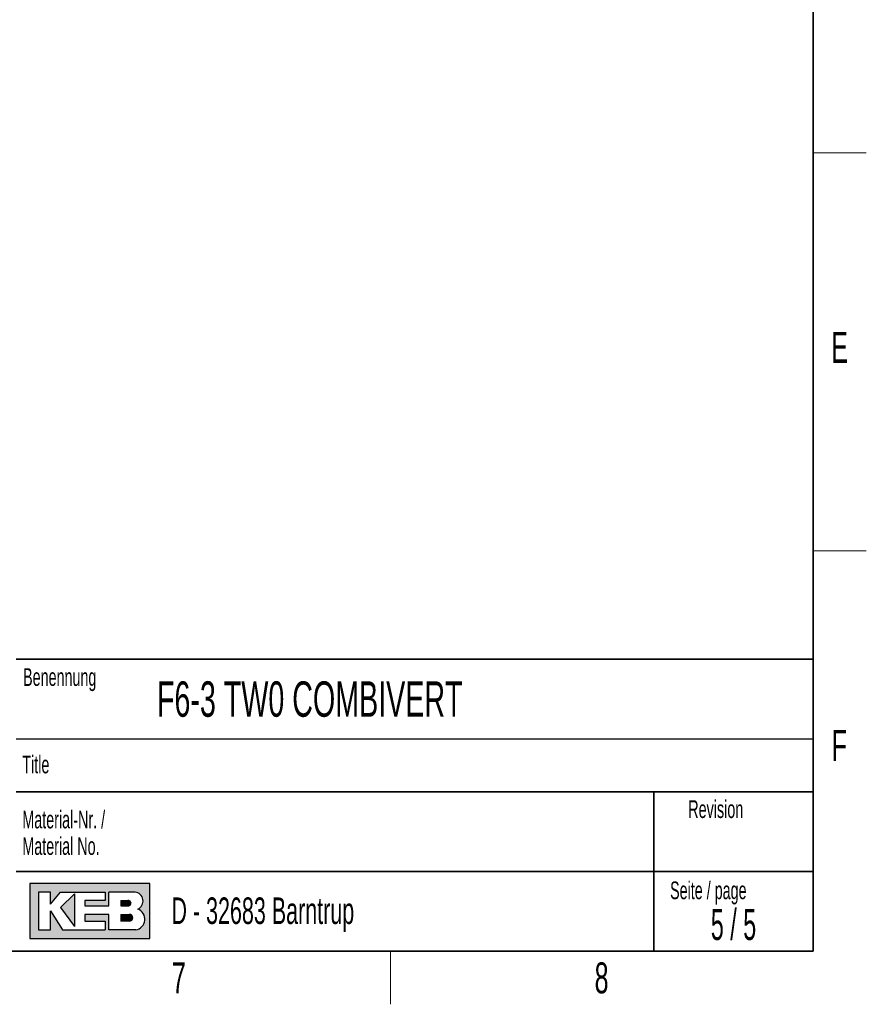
# Paper-space layout 'Blatt5' of a CAD drawing. Header units: millimetres. Extents: x 5 to 418, y 2 to 292.
# Tile 10 of 32: x 318 to 414, y 6 to 117. Entities that reach past the tile are written whole.
import ezdxf

# ---------------------------------------------------------------- set-up
doc = ezdxf.new("R2010")
doc.units = ezdxf.units.MM
doc.layers.add('SLD-0', color=7, linetype='Continuous')
doc.styles.add('SLDTEXTSTYLE0', font='TXT', dxfattribs={"width": 0.605})
doc.styles.add('SLDTEXTSTYLE1', font='TXT', dxfattribs={"width": 0.563})

psp = doc.layouts.new('Blatt5')

# ---------------------------------------------------------------- hatches: boundary and pattern name
at = {"linetype": 'Continuous'}
h = psp.add_hatch(color=7, dxfattribs=at)
h.paths.add_polyline_path([(319.519086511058, 13.45626988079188), (333.083981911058, 13.45626988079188), (333.083981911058, 19.65736492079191), (319.519086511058, 19.65736492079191)], flags=0)
edge = h.paths.add_edge_path(flags=0)
edge.add_arc((331.3188604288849, 15.61738520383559), 1.20464082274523, -81.72003226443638, 70.1709600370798, ccw=False)
edge.add_line((331.4923410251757, 14.42530131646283), (331.480008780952, 14.42519098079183))
edge.add_line((331.480008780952, 14.42519098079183), (328.4331606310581, 14.42519098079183))
edge.add_line((328.4331606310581, 14.42519098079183), (328.4331606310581, 16.16924896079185))
edge.add_line((328.4331606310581, 16.16924896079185), (325.7201815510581, 16.16924896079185))
edge.add_line((325.7201815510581, 16.16924896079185), (325.7201815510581, 15.39411208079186))
edge.add_line((325.7201815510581, 15.39411208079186), (328.0455921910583, 15.39411208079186))
edge.add_line((328.0455921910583, 15.39411208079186), (328.0455921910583, 14.42519098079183))
edge.add_line((328.0455921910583, 14.42519098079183), (323.2009866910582, 14.42519098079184))
edge.add_line((323.2009866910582, 14.42519098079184), (321.8444971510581, 16.55681740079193))
edge.add_line((321.8444971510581, 16.55681740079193), (321.8444971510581, 14.42519098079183))
edge.add_line((321.8444971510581, 14.42519098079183), (320.4880076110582, 14.42519098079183))
edge.add_line((320.4880076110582, 14.42519098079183), (320.4880076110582, 18.68844382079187))
edge.add_line((320.4880076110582, 18.68844382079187), (321.8444971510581, 18.68844382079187))
edge.add_line((321.8444971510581, 18.68844382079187), (321.8444971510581, 17.33195428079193))
edge.add_line((321.8444971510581, 17.33195428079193), (323.0072024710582, 18.68844382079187))
edge.add_line((323.0072024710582, 18.68844382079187), (328.0455921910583, 18.68844382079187))
edge.add_line((328.0455921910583, 18.68844382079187), (328.0455921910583, 17.71952272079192))
edge.add_line((328.0455921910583, 17.71952272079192), (325.7201815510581, 17.71952272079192))
edge.add_line((325.7201815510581, 17.71952272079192), (325.7201815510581, 17.13817006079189))
edge.add_line((325.7201815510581, 17.13817006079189), (328.4331606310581, 17.13817006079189))
edge.add_line((328.4331606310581, 17.13817006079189), (328.4331606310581, 18.68844382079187))
edge.add_line((328.4331606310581, 18.68844382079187), (331.4242487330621, 18.68844382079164))
edge.add_line((331.4242487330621, 18.68844382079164), (331.4256482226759, 18.68844382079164))
edge.add_line((331.4256482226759, 18.68844382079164), (331.4259454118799, 18.68845828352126))
edge.add_arc((331.2860949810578, 17.67430640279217), 1.023749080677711, -64.45894120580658, 82.14849338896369, ccw=False)
psp.add_hatch(color=7, dxfattribs=at).paths.add_polyline_path([(324.5574762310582, 14.81275942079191), (324.557476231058, 18.49465960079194), (323.0072024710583, 16.94438584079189)], flags=0)
h = psp.add_hatch(color=7, dxfattribs=at)
edge = h.paths.add_edge_path(flags=0)
edge.add_line((329.7896501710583, 17.13817006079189), (330.6013652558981, 17.13817006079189))
edge.add_arc((330.6568434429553, 17.42884639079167), 0.2959232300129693, 259.1945394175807, 460.8054605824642)
edge.add_line((330.6013652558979, 17.71952272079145), (329.7896501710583, 17.71952272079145))
edge.add_line((329.7896501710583, 17.71952272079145), (329.7896501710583, 17.13817006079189))
h = psp.add_hatch(color=7, dxfattribs=at)
edge = h.paths.add_edge_path(flags=0)
edge.add_line((329.7896501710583, 15.39411208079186), (330.7588584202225, 15.39411208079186))
edge.add_arc((330.7588584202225, 15.78168052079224), 0.3875684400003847, 270.0000000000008, 450.0000000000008)
edge.add_line((330.7588584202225, 16.16924896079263), (330.7386620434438, 16.16924896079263))
edge.add_line((330.7386620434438, 16.16924896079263), (329.7896501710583, 16.16924896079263))
edge.add_line((329.7896501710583, 16.16924896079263), (329.7896501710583, 15.39411208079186))

# ---------------------------------------------------------------- linework, layer by layer
at = {"layer": 'SLD-0', "lineweight": 35}
for p, q in [((408, 12), (408, 282.5)), ((318, 45), (408, 45)), ((408, 45), (408, 12)), ((408, 30), (318, 30)), ((390, 12), (390, 30)), ((318, 21), (390, 21)), ((390, 21), (408, 21)), ((26, 12), (408, 12)), ((408, 12), (318, 12))]:
    psp.add_line(p, q, dxfattribs=at)
at = {"layer": 'SLD-0', "lineweight": 18}
for p, q in [((408, 102.25), (414, 102.25)), ((408, 57.25), (414, 57.25)), ((360.25, 6), (360.25, 12))]:
    psp.add_line(p, q, dxfattribs=at)
at = {"layer": 'SLD-0'}
for p, q in [((318, 36), (408, 36)), ((331.4242487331, 18.6884438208), (331.4256482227, 18.6884438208)), ((331.4256482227, 18.6884438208), (331.4259454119, 18.6884582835)), ((331.480008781, 14.4251909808), (331.4923410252, 14.4253013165))]:
    psp.add_line(p, q, dxfattribs=at)
at = {"layer": 'SLD-0', "linetype": 'Continuous'}
for p, q in [((333.0839819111, 19.6573649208), (319.5190865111, 19.6573649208)), ((319.5190865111, 19.6573649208), (319.5190865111, 13.4562698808)), ((333.0839819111, 13.4562698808), (333.0839819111, 19.6573649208)), ((321.8444971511, 18.6884438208), (320.4880076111, 18.6884438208)), ((320.4880076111, 18.6884438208), (320.4880076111, 14.4251909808)), ((321.8444971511, 17.3319542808), (323.0072024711, 18.6884438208)), ((321.8444971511, 17.3319542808), (321.8444971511, 18.6884438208)), ((323.0072024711, 18.6884438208), (328.0455921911, 18.6884438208)), ((324.5574762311, 18.4946596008), (323.0072024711, 16.9443858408)), ((324.5574762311, 18.4946596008), (324.5574762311, 14.8127594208)), ((328.0455921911, 18.6884438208), (328.0455921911, 17.7195227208)), ((331.4242487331, 18.6884438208), (328.4331606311, 18.6884438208)), ((328.4331606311, 17.1381700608), (328.4331606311, 18.6884438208)), ((331.4242487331, 18.6884438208), (331.4256482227, 18.6884438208)), ((331.4256482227, 18.6884438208), (331.4259454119, 18.6884582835)), ((323.0072024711, 16.9443858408), (324.5574762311, 14.8127594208)), ((325.7201815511, 17.7195227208), (325.7201815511, 17.1381700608)), ((328.0455921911, 17.7195227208), (325.7201815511, 17.7195227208)), ((325.7201815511, 17.1381700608), (328.4331606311, 17.1381700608)), ((329.7896501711, 17.7195227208), (330.6013652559, 17.7195227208)), ((329.7896501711, 17.7195227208), (329.7896501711, 17.1381700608)), ((329.7896501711, 17.1381700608), (330.6013652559, 17.1381700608)), ((321.8444971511, 14.4251909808), (321.8444971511, 16.5568174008)), ((321.8444971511, 16.5568174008), (323.2009866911, 14.4251909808)), ((325.7201815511, 16.1692489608), (325.7201815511, 15.3941120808)), ((328.4331606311, 16.1692489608), (325.7201815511, 16.1692489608)), ((328.4331606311, 14.4251909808), (328.4331606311, 16.1692489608)), ((329.7896501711, 16.1692489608), (330.7588584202, 16.1692489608)), ((329.7896501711, 16.1692489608), (329.7896501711, 15.3941120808)), ((330.7386620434, 16.1692489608), (330.7588584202, 16.1692489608)), ((325.7201815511, 15.3941120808), (328.0455921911, 15.3941120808)), ((328.0455921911, 15.3941120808), (328.0455921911, 14.4251909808)), ((330.7588584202, 15.3941120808), (329.7896501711, 15.3941120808)), ((319.5190865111, 13.4562698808), (333.0839819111, 13.4562698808)), ((320.4880076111, 14.4251909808), (321.8444971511, 14.4251909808)), ((323.2009866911, 14.4251909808), (328.0455921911, 14.4251909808)), ((331.480008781, 14.4251909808), (328.4331606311, 14.4251909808)), ((331.480008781, 14.4251909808), (331.4923410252, 14.4253013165))]:
    psp.add_line(p, q, dxfattribs=at)
for centre, radius, start, end in [((331.2860949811, 17.6743064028), 1.023749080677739, 295.5410587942, 82.148493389), ((330.656843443, 17.4288463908), 0.2959232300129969, 259.1945394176, 100.8054605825), ((331.3188604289, 15.6173852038), 1.204640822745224, 278.2799677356, 70.1709600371), ((330.7588584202, 15.7816805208), 0.3875684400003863, 270, 90)]:
    psp.add_arc(centre, radius, start, end, dxfattribs=at)

# ---------------------------------------------------------------- texts
at = {"layer": 'SLD-0'}
for s, insert, char_height, attachment_point, style in [('E', (410.9815679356, 82.0010772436), 3.5, 2, 'SLDTEXTSTYLE0'), ('Benennung', (318.7636716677, 43.9908879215), 2, 1, 'SLDTEXTSTYLE0'), ('F6-3 TW0 COMBIVERT', (333.8826865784, 42.5045192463), 4, 1, 'SLDTEXTSTYLE0'), ('F', (410.9536166, 37.0010772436), 3.5, 2, 'SLDTEXTSTYLE0'), ('Title', (318.6797653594, 34.1107265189), 2, 1, 'SLDTEXTSTYLE0'), ('Revision', (393.8965220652, 29.0591225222), 2, 1, 'SLDTEXTSTYLE0'), ('Material-Nr. /', (318.6797653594, 27.8878268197), 2, 1, 'SLDTEXTSTYLE0'), ('Material No.', (318.6797653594, 24.8878267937), 2, 1, 'SLDTEXTSTYLE0'), ('Seite / page', (391.8390568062, 19.8830679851), 2, 1, 'SLDTEXTSTYLE0'), ('D - 32683 Barntrup', (335.5202035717, 18.0786992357), 3, 1, 'SLDTEXTSTYLE0'), ('5 / 5', (399.0033791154, 16.7706515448), 3.5, 2, 'SLDTEXTSTYLE1'), ('7', (336.3527123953, 10.7429955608), 3.5, 2, 'SLDTEXTSTYLE0'), ('8', (384.1027123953, 10.7429955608), 3.5, 2, 'SLDTEXTSTYLE0')]:
    psp.add_mtext(s, dxfattribs=dict(at, insert=insert, char_height=char_height, attachment_point=attachment_point, style=style))

doc.saveas('drawing.dxf')
